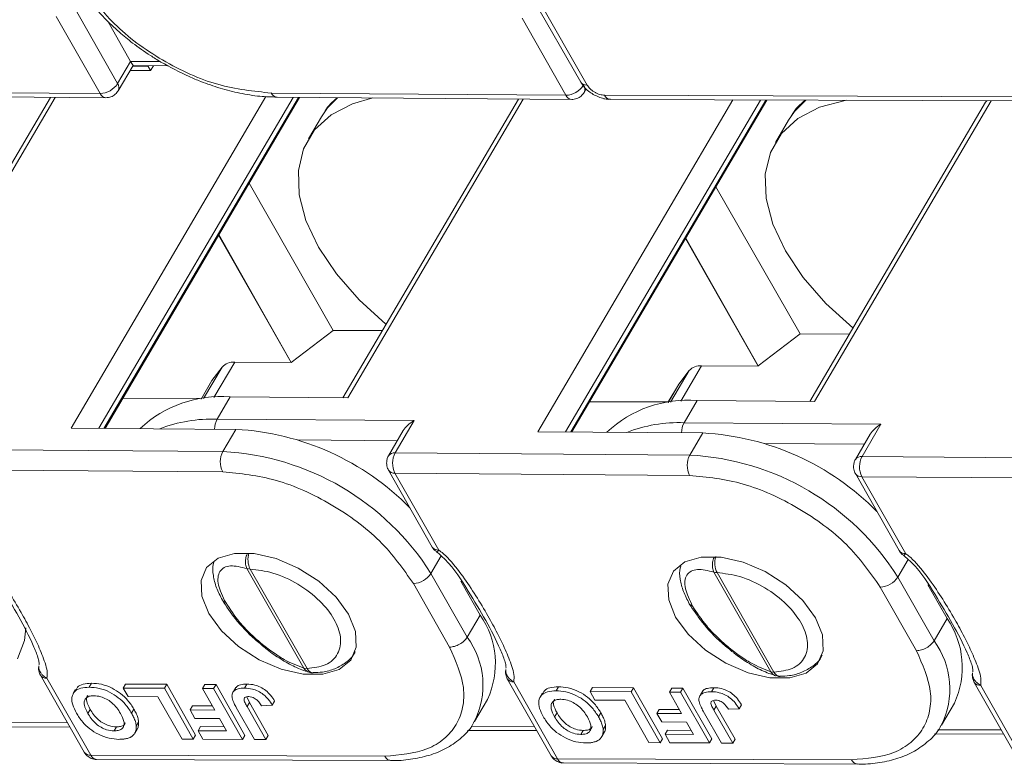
# Model space of a CAD drawing. Header units: millimetres. Extents: x 3188 to 3546, y -304 to -51.
# Tile 17 of 27: x 3379 to 3407, y -110 to -90. Entities that reach past the tile are written whole.
import ezdxf

# ---------------------------------------------------------------- set-up
doc = ezdxf.new("R2010")
doc.units = ezdxf.units.MM

msp = doc.modelspace()

# ---------------------------------------------------------------- linework, layer by layer
at = {"color": 7, "linetype": 'Continuous', "lineweight": 15}
for p, q in [((3390.626, -83.982), (3394.854, -91.369)), ((3395.036, -91.452), (3390.808, -84.065)), ((3381.898, -91.41), (3380.671, -89.257)), ((3381.406, -91.69), (3380.179, -89.537)), ((3382.262, -90.791), (3381.621, -89.666)), ((3394.44, -91.738), (3393.213, -89.585)), ((3382.262, -90.791), (3381.898, -91.41)), ((3382.262, -90.792), (3382.329, -90.909)), ((3383.092, -90.798), (3382.262, -90.792)), ((3381.916, -91.611), (3382.329, -90.909)), ((3382.249, -91.046), (3382.821, -91.05)), ((3382.755, -90.932), (3382.317, -90.929)), ((3382.329, -90.909), (3383.32, -90.917)), ((3382.766, -90.913), (3382.755, -90.932)), ((3382.821, -91.05), (3382.755, -90.932)), ((3382.821, -91.05), (3382.902, -90.914)), ((3373.163, -91.627), (3381.406, -91.69)), ((3386.197, -91.675), (3394.44, -91.738)), ((3394.95, -91.66), (3395.009, -91.559)), ((3373.325, -91.745), (3381.569, -91.809)), ((3380.017, -91.797), (3375.138, -100.098)), ((3375.273, -100.099), (3380.152, -91.798)), ((3386.045, -91.774), (3380.596, -101.045)), ((3381.368, -101.051), (3386.807, -91.797)), ((3386.954, -91.798), (3381.515, -101.052)), ((3381.547, -101.052), (3386.986, -91.798)), ((3386.359, -91.794), (3394.602, -91.857)), ((3393.11, -91.845), (3388.201, -100.198)), ((3388.336, -100.199), (3393.246, -91.846)), ((3399.112, -91.868), (3393.659, -101.145)), ((3394.432, -101.151), (3399.886, -91.871)), ((3400.033, -91.872), (3394.578, -101.152)), ((3394.61, -101.153), (3400.065, -91.872)), ((3419.31, -91.825), (3395.524, -91.737)), ((3395.688, -91.855), (3419.705, -91.944)), ((3406.18, -91.934), (3401.264, -100.299)), ((3401.399, -100.3), (3406.339, -91.895)), ((3406.216, -91.894), (3406.18, -91.934)), ((3387.601, -92.337), (3387.237, -92.957)), ((3400.664, -92.438), (3400.3, -93.057)), ((3387.932, -98.312), (3385.576, -94.197)), ((3400.995, -98.413), (3398.639, -94.297)), ((3386.752, -99.21), (3384.723, -95.648)), ((3386.754, -99.206), (3384.733, -95.631)), ((3399.816, -99.31), (3397.786, -95.748)), ((3399.818, -99.306), (3397.796, -95.732)), ((3387.932, -98.312), (3386.754, -99.206)), ((3389.305, -98.32), (3387.932, -98.312)), ((3400.995, -98.413), (3399.818, -99.306)), ((3402.368, -98.42), (3400.995, -98.413)), ((3384.824, -99.338), (3384.305, -100.221)), ((3384.536, -99.718), (3384.824, -99.338)), ((3384.591, -100.19), (3385.173, -99.201)), ((3385.173, -99.201), (3386.752, -99.21)), ((3386.752, -99.21), (3386.754, -99.206)), ((3397.887, -99.438), (3397.368, -100.321)), ((3397.6, -99.818), (3397.887, -99.438)), ((3397.654, -100.29), (3398.236, -99.301)), ((3398.236, -99.301), (3399.816, -99.31)), ((3399.816, -99.31), (3399.818, -99.306)), ((3384.234, -100.232), (3384.536, -99.718)), ((3384.536, -99.718), (3384.528, -99.73)), ((3384.528, -99.73), (3384.233, -100.232)), ((3397.591, -99.831), (3397.296, -100.332)), ((3397.297, -100.332), (3397.6, -99.818)), ((3397.6, -99.818), (3397.591, -99.831)), ((3382.044, -100.206), (3384.243, -100.214)), ((3384.682, -100.794), (3385.046, -100.174)), ((3385.046, -100.174), (3388.336, -100.199)), ((3395.107, -100.306), (3397.307, -100.315)), ((3397.745, -100.894), (3398.109, -100.274)), ((3398.109, -100.274), (3401.399, -100.3)), ((3390.192, -100.836), (3384.682, -100.794)), ((3385.206, -101.081), (3380.596, -101.045)), ((3385.206, -101.081), (3384.842, -101.7)), ((3389.662, -101.737), (3390.192, -100.836)), ((3403.255, -100.936), (3397.745, -100.894)), ((3402.725, -101.837), (3403.255, -100.936)), ((3389.891, -101.116), (3389.479, -101.818)), ((3398.27, -101.181), (3393.659, -101.145)), ((3398.27, -101.181), (3397.905, -101.8)), ((3402.954, -101.217), (3402.542, -101.919)), ((3384.842, -101.7), (3376.599, -101.637)), ((3386.938, -101.377), (3389.726, -101.398)), ((3400.001, -101.477), (3402.789, -101.498)), ((3397.905, -101.8), (3389.662, -101.737)), ((3410.969, -101.9), (3402.725, -101.837)), ((3384.838, -102.266), (3376.595, -102.202)), ((3389.476, -102.219), (3390.703, -104.372)), ((3389.658, -102.303), (3390.885, -104.456)), ((3397.901, -102.366), (3389.658, -102.303)), ((3402.539, -102.319), (3403.766, -104.472)), ((3402.721, -102.403), (3403.948, -104.556)), ((3410.964, -102.466), (3402.721, -102.403)), ((3390.664, -105.111), (3390.952, -104.621)), ((3403.728, -105.211), (3404.015, -104.722)), ((3385.517, -104.974), (3387.11, -107.757)), ((3385.605, -104.986), (3387.198, -107.77)), ((3391.678, -106.891), (3390.664, -105.111)), ((3398.58, -105.074), (3400.173, -107.857)), ((3398.668, -105.087), (3400.261, -107.87)), ((3404.741, -106.991), (3403.728, -105.211)), ((3391.186, -107.169), (3390.173, -105.391)), ((3392.042, -106.271), (3391.504, -105.327)), ((3404.249, -107.269), (3403.236, -105.491)), ((3405.105, -106.371), (3404.567, -105.427)), ((3392.042, -106.271), (3391.678, -106.891)), ((3405.105, -106.371), (3404.741, -106.991)), ((3379.692, -107.697), (3379.684, -107.753)), ((3379.737, -107.954), (3380.964, -110.107)), ((3387.198, -107.77), (3387.11, -107.757)), ((3392.755, -107.797), (3392.748, -107.854)), ((3400.261, -107.87), (3400.173, -107.857)), ((3405.819, -107.897), (3405.811, -107.954)), ((3379.919, -108.037), (3381.146, -110.19)), ((3381.101, -108.291), (3381.167, -108.178)), ((3382.055, -108.314), (3382.121, -108.202)), ((3382.121, -108.202), (3383.271, -108.208)), ((3383.271, -108.208), (3383.205, -108.321)), ((3383.271, -108.208), (3384.08, -109.629)), ((3384.271, -108.327), (3384.338, -108.214)), ((3384.338, -108.214), (3384.651, -108.216)), ((3384.651, -108.216), (3384.585, -108.329)), ((3384.651, -108.216), (3385.461, -109.637)), ((3385.517, -108.203), (3385.451, -108.315)), ((3392.8, -108.054), (3394.027, -110.207)), ((3392.982, -108.137), (3394.209, -110.291)), ((3405.863, -108.154), (3407.09, -110.307)), ((3406.045, -108.238), (3407.272, -110.391)), ((3380.722, -108.356), (3380.656, -108.468)), ((3382.055, -108.314), (3383.205, -108.321)), ((3382.19, -108.551), (3382.055, -108.314)), ((3383.205, -108.321), (3384.014, -109.741)), ((3384.271, -108.327), (3384.585, -108.329)), ((3384.614, -108.928), (3384.271, -108.327)), ((3384.585, -108.329), (3385.394, -109.749)), ((3385.209, -108.294), (3385.143, -108.407)), ((3393.785, -108.456), (3393.719, -108.568)), ((3394.164, -108.391), (3394.231, -108.278)), ((3395.118, -108.414), (3395.184, -108.302)), ((3395.118, -108.414), (3396.268, -108.421)), ((3395.253, -108.651), (3395.118, -108.414)), ((3395.184, -108.302), (3396.334, -108.308)), ((3396.334, -108.308), (3396.268, -108.421)), ((3396.268, -108.421), (3397.077, -109.841)), ((3396.334, -108.308), (3397.144, -109.729)), ((3397.335, -108.427), (3397.401, -108.314)), ((3397.335, -108.427), (3397.648, -108.429)), ((3397.677, -109.028), (3397.335, -108.427)), ((3397.401, -108.314), (3397.714, -108.316)), ((3397.714, -108.316), (3397.648, -108.429)), ((3397.648, -108.429), (3398.458, -109.849)), ((3397.714, -108.316), (3398.524, -109.737)), ((3398.272, -108.394), (3398.206, -108.507)), ((3398.58, -108.303), (3398.514, -108.416)), ((3383.026, -108.556), (3382.19, -108.551)), ((3383.701, -109.739), (3383.026, -108.556)), ((3383.99, -108.811), (3383.924, -108.924)), ((3383.99, -108.811), (3384.549, -108.814)), ((3385.511, -108.558), (3385.585, -108.721)), ((3385.519, -108.833), (3385.585, -108.721)), ((3385.585, -108.721), (3386.109, -109.64)), ((3385.921, -108.808), (3386.225, -108.792)), ((3386.291, -108.679), (3386.225, -108.792)), ((3391.881, -109.252), (3392.245, -108.633)), ((3396.089, -108.656), (3395.253, -108.651)), ((3396.764, -109.84), (3396.089, -108.656)), ((3398.582, -108.676), (3398.648, -108.821)), ((3399.354, -108.779), (3399.288, -108.892)), ((3404.944, -109.352), (3405.308, -108.733)), ((3381.061, -109.021), (3381.127, -108.909)), ((3382.354, -108.902), (3382.287, -109.015)), ((3384.059, -109.161), (3383.924, -108.924)), ((3383.924, -108.924), (3384.614, -108.928)), ((3385.729, -109.751), (3385.219, -108.855)), ((3385.519, -108.833), (3386.043, -109.753)), ((3394.124, -109.122), (3394.191, -109.009)), ((3395.417, -109.003), (3395.351, -109.115)), ((3397.053, -108.911), (3396.987, -109.024)), ((3397.122, -109.261), (3396.987, -109.024)), ((3396.987, -109.024), (3397.677, -109.028)), ((3397.053, -108.911), (3397.612, -108.915)), ((3398.792, -109.851), (3398.282, -108.956)), ((3398.582, -108.934), (3398.648, -108.821)), ((3398.582, -108.934), (3399.106, -109.853)), ((3398.648, -108.821), (3399.172, -109.74)), ((3398.985, -108.908), (3399.288, -108.892)), ((3380.495, -109.285), (3378.062, -109.276)), ((3382.486, -109.263), (3382.42, -109.376)), ((3384.749, -109.165), (3384.059, -109.161)), ((3384.946, -109.511), (3384.749, -109.165)), ((3395.55, -109.363), (3395.483, -109.476)), ((3397.812, -109.265), (3397.122, -109.261)), ((3398.009, -109.611), (3397.812, -109.265)), ((3377.99, -109.394), (3380.563, -109.403)), ((3381.797, -109.511), (3381.863, -109.398)), ((3382.38, -109.572), (3382.446, -109.459)), ((3384.08, -109.629), (3384.014, -109.741)), ((3384.217, -109.393), (3384.151, -109.506)), ((3384.286, -109.743), (3384.151, -109.506)), ((3384.151, -109.506), (3384.946, -109.511)), ((3384.217, -109.393), (3384.881, -109.397)), ((3385.461, -109.637), (3385.394, -109.749)), ((3391.688, -109.496), (3393.626, -109.503)), ((3393.559, -109.385), (3391.787, -109.379)), ((3394.86, -109.611), (3394.926, -109.498)), ((3395.443, -109.672), (3395.509, -109.559)), ((3397.281, -109.494), (3397.214, -109.606)), ((3397.349, -109.843), (3397.214, -109.606)), ((3397.214, -109.606), (3398.009, -109.611)), ((3397.281, -109.494), (3397.944, -109.497)), ((3404.752, -109.596), (3406.689, -109.604)), ((3406.622, -109.485), (3404.85, -109.479)), ((3384.014, -109.741), (3383.701, -109.739)), ((3385.394, -109.749), (3384.286, -109.743)), ((3386.043, -109.753), (3385.729, -109.751)), ((3386.109, -109.64), (3386.043, -109.753)), ((3397.077, -109.841), (3396.764, -109.84)), ((3397.144, -109.729), (3397.077, -109.841)), ((3398.458, -109.849), (3397.349, -109.843)), ((3398.524, -109.737), (3398.458, -109.849)), ((3399.106, -109.853), (3398.792, -109.851)), ((3399.172, -109.74), (3399.106, -109.853)), ((3389.371, -110.221), (3381.146, -110.19)), ((3381.31, -110.309), (3389.536, -110.339)), ((3402.434, -110.321), (3394.209, -110.291)), ((3394.373, -110.409), (3402.599, -110.44))]:
    msp.add_line(p, q, dxfattribs=at)
at = {"color": 7, "linetype": 'Continuous', "lineweight": 15, "flags": 128}
for points in [[(3389.035, -91.814), (3388.469, -91.974), (3387.869, -92.285), (3387.408, -92.709), (3387.101, -93.235), (3386.956, -93.845), (3386.979, -94.521), (3387.168, -95.243), (3387.518, -95.988), (3388.018, -96.735), (3388.653, -97.459), (3389.403, -98.14), (3389.408, -98.144)], [(3388.049, -91.807), (3387.772, -92.09), (3387.601, -92.337)], [(3402.296, -91.88), (3402.253, -91.886), (3401.532, -92.074), (3400.932, -92.385), (3400.471, -92.81), (3400.164, -93.335), (3400.019, -93.945), (3400.042, -94.621), (3400.231, -95.343), (3400.581, -96.089), (3401.081, -96.835), (3401.716, -97.559), (3402.466, -98.24), (3402.472, -98.244)], [(3401.15, -91.876), (3400.835, -92.19), (3400.664, -92.438)], [(3388.361, -106.25), (3388.556, -106.73), (3388.576, -107.17), (3388.42, -107.535), (3388.101, -107.795), (3387.644, -107.928), (3387.087, -107.925), (3386.474, -107.785), (3385.856, -107.52), (3385.283, -107.152), (3384.8, -106.709), (3384.447, -106.228), (3384.252, -105.748), (3384.232, -105.308), (3384.388, -104.944), (3384.708, -104.684), (3385.164, -104.55), (3385.721, -104.553), (3386.334, -104.693), (3386.952, -104.958), (3387.526, -105.327), (3388.008, -105.77), (3388.361, -106.25)], [(3401.424, -106.351), (3401.619, -106.83), (3401.639, -107.27), (3401.483, -107.635), (3401.164, -107.895), (3400.707, -108.028), (3400.15, -108.025), (3399.538, -107.885), (3398.919, -107.62), (3398.346, -107.252), (3397.863, -106.809), (3397.51, -106.328), (3397.316, -105.849), (3397.296, -105.408), (3397.452, -105.044), (3397.771, -104.784), (3398.227, -104.651), (3398.784, -104.654), (3399.397, -104.793), (3400.015, -105.058), (3400.589, -105.427), (3401.072, -105.87), (3401.424, -106.351)], [(3379.1, -107.498), (3379.292, -106.987), (3379.327, -106.633)]]:
    msp.add_lwpolyline(points, dxfattribs=at)
at = {"color": 7, "linetype": 'Continuous', "lineweight": 15}
for centre, radius, start, end in [((3381.934, -90.978), 0.378, 29.5578, 29.6711), ((3381.381, -91.075), 0.616, 272.3021, 326.9647), ((3381.744, -91.526), 0.192, 333.6761, 36.9509), ((3395.017, -91.253), 0.2, 215.5047, 275.4581), ((3381.587, -91.612), 0.197, 203.2562, 264.574), ((3386.374, -91.602), 0.192, 202.3019, 265.5014), ((3394.415, -91.123), 0.616, 272.3021, 326.9647), ((3394.778, -91.574), 0.192, 333.6761, 36.9509), ((3394.621, -91.661), 0.197, 203.2562, 264.574), ((3395.702, -91.663), 0.193, 202.5877, 265.7413), ((3385.136, -99.62), 0.421, 85.024, 137.8682), ((3398.199, -99.72), 0.421, 85.024, 137.8682), ((3384.782, -103.449), 3.286, 85.3906, 133.3475), ((3397.845, -103.55), 3.286, 85.3906, 133.3475), ((3384.54, -104.839), 4.048, 87.9921, 111.1629), ((3385.189, -101.069), 0.577, 151.5124, 180.7008), ((3384.814, -108.455), 7.385, 44.5383, 86.9522), ((3397.603, -104.94), 4.048, 87.9921, 111.1629), ((3398.252, -101.169), 0.577, 151.5124, 180.7008), ((3397.877, -108.555), 7.385, 44.5383, 86.9522), ((3385.386, -101.987), 0.615, 152.1632, 206.9523), ((3384.462, -109.023), 7.333, 32.2388, 87.028), ((3389.641, -101.937), 0.201, 83.9299, 143.8991), ((3390.206, -102.024), 0.615, 152.1632, 206.9523), ((3398.449, -102.087), 0.615, 152.1632, 206.9523), ((3397.525, -109.123), 7.333, 32.2388, 87.028), ((3402.704, -102.037), 0.201, 83.9299, 143.8991), ((3403.269, -102.124), 0.615, 152.1632, 206.9523), ((3389.639, -102.103), 0.201, 215.4026, 275.3183), ((3402.703, -102.203), 0.201, 215.4026, 275.3183), ((3390.866, -104.256), 0.2, 215.3787, 275.3204), ((3386.175, -104.716), 0.631, 163.7773, 205.403), ((3399.238, -104.816), 0.631, 163.7773, 205.403), ((3403.929, -104.356), 0.2, 215.3787, 275.3204), ((3385.602, -104.691), 0.296, 253.2112, 270.4622), ((3390.148, -104.775), 0.616, 272.3021, 326.9647), ((3398.666, -104.791), 0.296, 253.2112, 270.4622), ((3403.211, -104.876), 0.616, 272.3021, 326.9647), ((3384.963, -105.775), 0.156, 211.1851, 255.2599), ((3398.026, -105.875), 0.156, 211.1851, 255.2599), ((3390.083, -107.629), 2.384, 335.1079, 34.722), ((3403.146, -107.729), 2.384, 335.1079, 34.722), ((3389.85, -108.236), 2.27, 333.1258, 36.3634), ((3402.913, -108.337), 2.27, 333.1258, 36.3634), ((3379.9, -107.838), 0.201, 215.4026, 275.3183), ((3387.383, -107.685), 0.203, 204.5564, 266.1641), ((3400.446, -107.785), 0.203, 204.5564, 266.1641), ((3392.964, -107.938), 0.201, 215.4026, 275.3183), ((3406.027, -108.038), 0.201, 215.4026, 275.3183), ((3381.127, -109.991), 0.2, 215.3787, 275.3204), ((3381.324, -110.116), 0.193, 202.5877, 265.7413), ((3394.19, -110.091), 0.2, 215.3787, 275.3204), ((3394.387, -110.216), 0.193, 202.5877, 265.7413)]:
    msp.add_arc(centre, radius, start, end, dxfattribs=at)
for centre in [(3390.353, -101.12), (3403.416, -101.22)]:
    msp.add_ellipse(centre, major_axis=(0.492, 0.279), ratio=0.577382, start_param=1.570796, end_param=2.356113, dxfattribs=at)
for points, knots in [([(3380.684, -88.466), (3380.693, -88.485), (3380.789, -88.68), (3381.069, -89.061), (3381.482, -89.546), (3381.916, -89.955), (3382.343, -90.304), (3382.738, -90.584), (3383.011, -90.749), (3383.111, -90.809)], [0, 0, 0, 0, 0.021193, 0.220868, 0.437045, 0.597341, 0.735075, 0.903528, 1, 1, 1, 1]), ([(3383.111, -90.809), (3383.371, -90.952), (3383.737, -91.152), (3384.294, -91.383), (3384.769, -91.548), (3385.325, -91.688), (3385.862, -91.777), (3386.2, -91.785), (3386.357, -91.789)], [0, 0, 0, 0, 0.244335, 0.343056, 0.50539, 0.671363, 0.846999, 1, 1, 1, 1]), ([(3394.857, -91.368), (3394.88, -91.406), (3394.938, -91.501), (3395.06, -91.619), (3395.163, -91.686), (3395.207, -91.715)], [0, 0, 0, 0, 0.279368, 0.687579, 1, 1, 1, 1]), ([(3395.524, -91.737), (3395.481, -91.733), (3395.414, -91.727), (3395.318, -91.691), (3395.245, -91.654), (3395.177, -91.609), (3395.099, -91.543), (3395.06, -91.487), (3395.036, -91.452)], [0, 0, 0, 0, 0.239443, 0.369379, 0.4999997, 0.629936, 0.760557, 1, 1, 1, 1]), ([(3381.569, -91.807), (3381.617, -91.803), (3381.712, -91.794), (3381.837, -91.721), (3381.89, -91.646), (3381.916, -91.611)], [0, 0, 0, 0, 0.345274, 0.687093, 1, 1, 1, 1]), ([(3394.602, -91.856), (3394.65, -91.851), (3394.746, -91.843), (3394.871, -91.769), (3394.924, -91.695), (3394.949, -91.659)], [0, 0, 0, 0, 0.345274, 0.687093, 1, 1, 1, 1]), ([(3395.207, -91.715), (3395.305, -91.761), (3395.44, -91.825), (3395.604, -91.856), (3395.665, -91.851), (3395.687, -91.85)], [0, 0, 0, 0, 0.624309, 0.865901, 1, 1, 1, 1]), ([(3388.039, -91.806), (3387.912, -91.919), (3387.775, -92.039), (3387.694, -92.197), (3387.688, -92.208)], [0, 0, 0, 0, 0.927652, 1, 1, 1, 1]), ([(3401.131, -91.876), (3400.993, -91.997), (3400.845, -92.127), (3400.757, -92.297), (3400.751, -92.308)], [0, 0, 0, 0, 0.932914, 1, 1, 1, 1]), ([(3389.479, -101.819), (3389.478, -101.821), (3389.455, -101.848), (3389.433, -101.918), (3389.427, -101.985), (3389.423, -102.019)], [0, 0, 0, 0, 0.030462, 0.507524, 1, 1, 1, 1]), ([(3402.543, -101.919), (3402.541, -101.921), (3402.519, -101.948), (3402.497, -102.018), (3402.49, -102.085), (3402.487, -102.119)], [0, 0, 0, 0, 0.030462, 0.507524, 1, 1, 1, 1]), ([(3389.423, -102.019), (3389.428, -102.071), (3389.434, -102.142), (3389.468, -102.203), (3389.477, -102.218)], [0, 0, 0, 0, 0.742746, 1, 1, 1, 1]), ([(3402.487, -102.119), (3402.491, -102.171), (3402.497, -102.242), (3402.531, -102.303), (3402.54, -102.319)], [0, 0, 0, 0, 0.742746, 1, 1, 1, 1]), ([(3377.76, -104.404), (3377.838, -104.472), (3378.226, -104.814), (3378.633, -105.487), (3379.149, -106.326), (3379.482, -106.981), (3379.653, -107.397), (3379.697, -107.561), (3379.703, -107.628), (3379.699, -107.65), (3379.697, -107.659)], [0, 0, 0, 0, 0.066152, 0.329032, 0.573515, 0.819732, 0.925285, 0.969239, 0.986768, 1, 1, 1, 1]), ([(3377.821, -104.356), (3377.862, -104.386), (3377.95, -104.452), (3378.194, -104.693), (3378.5, -105.092), (3378.867, -105.638), (3379.186, -106.172), (3379.46, -106.675), (3379.691, -107.148), (3379.845, -107.531), (3379.938, -107.839), (3379.925, -107.972), (3379.919, -108.037)], [0, 0, 0, 0, 0.028797, 0.062785, 0.204515, 0.34939, 0.500003, 0.62989, 0.750047, 0.877684, 0.939695, 1, 1, 1, 1]), ([(3390.704, -104.372), (3390.706, -104.377), (3390.726, -104.417), (3390.766, -104.466), (3390.813, -104.493), (3390.826, -104.5)], [0, 0, 0, 0, 0.096562, 0.759222, 1, 1, 1, 1]), ([(3385.517, -104.974), (3385.501, -104.935), (3385.476, -104.874), (3385.472, -104.774), (3385.482, -104.678), (3385.503, -104.6), (3385.527, -104.556), (3385.529, -104.552)], [0, 0, 0, 0, 0.324999, 0.497302, 0.676761, 0.969433, 1, 1, 1, 1]), ([(3390.823, -104.504), (3390.901, -104.572), (3391.289, -104.914), (3391.697, -105.588), (3392.212, -106.426), (3392.545, -107.081), (3392.716, -107.497), (3392.76, -107.661), (3392.766, -107.728), (3392.762, -107.75), (3392.76, -107.759)], [0, 0, 0, 0, 0.066152, 0.329032, 0.573515, 0.819732, 0.925285, 0.969239, 0.986768, 1, 1, 1, 1]), ([(3390.885, -104.456), (3390.867, -104.474), (3390.838, -104.503), (3390.828, -104.504), (3390.824, -104.504)], [0, 0, 0, 0, 0.629945, 1, 1, 1, 1]), ([(3390.885, -104.456), (3390.925, -104.486), (3391.013, -104.552), (3391.257, -104.793), (3391.563, -105.192), (3391.93, -105.738), (3392.249, -106.273), (3392.523, -106.775), (3392.754, -107.248), (3392.908, -107.631), (3393.001, -107.939), (3392.988, -108.072), (3392.982, -108.137)], [0, 0, 0, 0, 0.028797, 0.062785, 0.204515, 0.34939, 0.500003, 0.62989, 0.750047, 0.877684, 0.939695, 1, 1, 1, 1]), ([(3398.58, -105.074), (3398.564, -105.035), (3398.539, -104.975), (3398.535, -104.875), (3398.545, -104.778), (3398.566, -104.7), (3398.59, -104.656), (3398.592, -104.652)], [0, 0, 0, 0, 0.324999, 0.497302, 0.676761, 0.969433, 1, 1, 1, 1]), ([(3403.767, -104.472), (3403.769, -104.477), (3403.79, -104.518), (3403.829, -104.566), (3403.877, -104.593), (3403.889, -104.6)], [0, 0, 0, 0, 0.096562, 0.759222, 1, 1, 1, 1]), ([(3403.948, -104.556), (3403.93, -104.574), (3403.901, -104.603), (3403.891, -104.604), (3403.887, -104.604)], [0, 0, 0, 0, 0.629945, 1, 1, 1, 1]), ([(3403.887, -104.604), (3403.965, -104.673), (3404.352, -105.014), (3404.76, -105.688), (3405.276, -106.527), (3405.608, -107.182), (3405.779, -107.598), (3405.823, -107.762), (3405.829, -107.829), (3405.825, -107.85), (3405.823, -107.86)], [0, 0, 0, 0, 0.066152, 0.329032, 0.573515, 0.819732, 0.925285, 0.969239, 0.986768, 1, 1, 1, 1]), ([(3403.948, -104.556), (3403.988, -104.586), (3404.076, -104.652), (3404.32, -104.893), (3404.626, -105.292), (3404.993, -105.839), (3405.313, -106.373), (3405.586, -106.875), (3405.817, -107.348), (3405.971, -107.732), (3406.064, -108.039), (3406.052, -108.172), (3406.045, -108.238)], [0, 0, 0, 0, 0.028797, 0.062785, 0.204515, 0.34939, 0.500003, 0.62989, 0.750047, 0.877684, 0.939695, 1, 1, 1, 1]), ([(3384.592, -104.806), (3384.585, -104.822), (3384.547, -104.924), (3384.567, -105.164), (3384.647, -105.503), (3384.769, -105.739), (3384.829, -105.856)], [0, 0, 0, 0, 0.063479, 0.384975, 0.697513, 1, 1, 1, 1]), ([(3384.923, -105.926), (3384.84, -105.753), (3384.711, -105.486), (3384.697, -105.212), (3384.75, -105.046), (3384.87, -104.937), (3385.098, -104.87), (3385.352, -104.933), (3385.517, -104.974)], [0, 0, 0, 0, 0.2339665, 0.3627124, 0.4927222, 0.6237869, 0.7560684, 1, 1, 1, 1]), ([(3397.655, -104.906), (3397.649, -104.923), (3397.61, -105.025), (3397.63, -105.264), (3397.71, -105.603), (3397.832, -105.839), (3397.893, -105.956)], [0, 0, 0, 0, 0.063479, 0.384975, 0.697513, 1, 1, 1, 1]), ([(3385.605, -104.986), (3385.815, -105.011), (3386.251, -105.062), (3386.961, -105.389), (3387.57, -105.854), (3387.986, -106.384), (3388.176, -106.913), (3388.098, -107.375), (3387.76, -107.698), (3387.38, -107.746), (3387.198, -107.77)], [0, 0, 0, 0, 0.1202489, 0.25, 0.3797511, 0.5, 0.6202489, 0.75, 0.8797511, 1, 1, 1, 1]), ([(3397.986, -106.026), (3397.903, -105.853), (3397.774, -105.586), (3397.76, -105.312), (3397.813, -105.146), (3397.933, -105.037), (3398.161, -104.97), (3398.415, -105.033), (3398.58, -105.074)], [0, 0, 0, 0, 0.233967, 0.362712, 0.492722, 0.623787, 0.756068, 1, 1, 1, 1]), ([(3398.668, -105.087), (3398.878, -105.111), (3399.314, -105.162), (3400.024, -105.489), (3400.633, -105.954), (3401.049, -106.484), (3401.239, -107.013), (3401.161, -107.475), (3400.823, -107.799), (3400.443, -107.847), (3400.261, -107.87)], [0, 0, 0, 0, 0.120249, 0.25, 0.379751, 0.5, 0.620249, 0.75, 0.879751, 1, 1, 1, 1]), ([(3384.829, -105.856), (3384.941, -106.028), (3385.182, -106.4), (3385.627, -106.866), (3385.929, -107.11), (3386.024, -107.188)], [0, 0, 0, 0, 0.371627, 0.801551, 1, 1, 1, 1]), ([(3387.11, -107.757), (3386.929, -107.688), (3386.65, -107.583), (3386.229, -107.311), (3385.904, -107.061), (3385.594, -106.78), (3385.232, -106.396), (3385.044, -106.11), (3384.923, -105.926)], [0, 0, 0, 0, 0.243932, 0.37608, 0.507278, 0.637157, 0.766033, 1, 1, 1, 1]), ([(3397.893, -105.956), (3398.004, -106.128), (3398.245, -106.5), (3398.691, -106.966), (3398.992, -107.211), (3399.087, -107.288)], [0, 0, 0, 0, 0.371627, 0.801551, 1, 1, 1, 1]), ([(3400.173, -107.857), (3399.992, -107.789), (3399.714, -107.683), (3399.292, -107.411), (3398.967, -107.161), (3398.658, -106.88), (3398.295, -106.497), (3398.107, -106.21), (3397.986, -106.026)], [0, 0, 0, 0, 0.243932, 0.37608, 0.507278, 0.637157, 0.766033, 1, 1, 1, 1]), ([(3386.024, -107.188), (3386.044, -107.204), (3386.186, -107.324), (3386.471, -107.512), (3386.871, -107.74), (3387.122, -107.827), (3387.251, -107.872)], [0, 0, 0, 0, 0.048066, 0.344785, 0.662, 1, 1, 1, 1]), ([(3387.369, -107.881), (3387.457, -107.879), (3387.672, -107.873), (3387.988, -107.784), (3388.293, -107.605), (3388.493, -107.429), (3388.541, -107.302), (3388.546, -107.29)], [0, 0, 0, 0, 0.174916, 0.430094, 0.693159, 0.969476, 1, 1, 1, 1]), ([(3389.371, -110.221), (3389.793, -110.182), (3390.443, -110.123), (3391.051, -109.746), (3391.395, -109.353), (3391.575, -108.865), (3391.615, -108.152), (3391.355, -107.556), (3391.186, -107.169)], [0, 0, 0, 0, 0.239602, 0.368454, 0.5, 0.631546, 0.760398, 1, 1, 1, 1]), ([(3399.087, -107.288), (3399.107, -107.304), (3399.249, -107.424), (3399.534, -107.612), (3399.934, -107.841), (3400.185, -107.927), (3400.314, -107.972)], [0, 0, 0, 0, 0.048066, 0.344785, 0.662, 1, 1, 1, 1]), ([(3400.433, -107.981), (3400.52, -107.979), (3400.736, -107.973), (3401.051, -107.884), (3401.356, -107.705), (3401.557, -107.529), (3401.604, -107.403), (3401.609, -107.39)], [0, 0, 0, 0, 0.174916, 0.430094, 0.693159, 0.969476, 1, 1, 1, 1]), ([(3402.434, -110.321), (3402.857, -110.283), (3403.506, -110.224), (3404.114, -109.846), (3404.458, -109.454), (3404.638, -108.965), (3404.678, -108.252), (3404.418, -107.656), (3404.249, -107.269)], [0, 0, 0, 0, 0.239602, 0.368454, 0.5, 0.631546, 0.760398, 1, 1, 1, 1]), ([(3379.692, -107.692), (3379.692, -107.713), (3379.691, -107.76), (3379.711, -107.827), (3379.747, -107.894), (3379.809, -107.97), (3379.876, -108.011), (3379.919, -108.037)], [0, 0, 0, 0, 0.165241, 0.350081, 0.505958, 0.68874, 1, 1, 1, 1]), ([(3379.684, -107.753), (3379.689, -107.806), (3379.695, -107.876), (3379.729, -107.937), (3379.738, -107.953)], [0, 0, 0, 0, 0.742746, 1, 1, 1, 1]), ([(3387.248, -107.871), (3387.247, -107.87), (3387.226, -107.867), (3387.174, -107.838), (3387.135, -107.789), (3387.11, -107.757)], [0, 0, 0, 0, 0.019216, 0.359605, 1, 1, 1, 1]), ([(3387.253, -107.867), (3387.286, -107.879), (3387.326, -107.894), (3387.365, -107.886), (3387.371, -107.885)], [0, 0, 0, 0, 0.854208, 1, 1, 1, 1]), ([(3392.748, -107.854), (3392.752, -107.906), (3392.758, -107.977), (3392.792, -108.038), (3392.801, -108.053)], [0, 0, 0, 0, 0.7427456, 1, 1, 1, 1]), ([(3392.755, -107.792), (3392.755, -107.814), (3392.754, -107.86), (3392.774, -107.928), (3392.81, -107.994), (3392.872, -108.071), (3392.939, -108.112), (3392.982, -108.137)], [0, 0, 0, 0, 0.165241, 0.350081, 0.505958, 0.68874, 1, 1, 1, 1]), ([(3400.311, -107.971), (3400.31, -107.971), (3400.289, -107.967), (3400.237, -107.938), (3400.198, -107.889), (3400.173, -107.857)], [0, 0, 0, 0, 0.019216, 0.359605, 1, 1, 1, 1]), ([(3400.316, -107.967), (3400.35, -107.98), (3400.389, -107.994), (3400.429, -107.986), (3400.434, -107.985)], [0, 0, 0, 0, 0.854208, 1, 1, 1, 1]), ([(3405.811, -107.954), (3405.815, -108.006), (3405.822, -108.077), (3405.856, -108.138), (3405.864, -108.154)], [0, 0, 0, 0, 0.742746, 1, 1, 1, 1]), ([(3405.818, -107.892), (3405.818, -107.914), (3405.817, -107.96), (3405.837, -108.028), (3405.873, -108.094), (3405.935, -108.171), (3406.003, -108.212), (3406.045, -108.238)], [0, 0, 0, 0, 0.165241, 0.350081, 0.505958, 0.68874, 1, 1, 1, 1]), ([(3380.736, -108.363), (3380.747, -108.338), (3380.778, -108.261), (3380.931, -108.192), (3381.086, -108.183), (3381.167, -108.178)], [0, 0, 0, 0, 0.1932973, 0.5750269, 1, 1, 1, 1]), ([(3381.167, -108.178), (3381.258, -108.183), (3381.441, -108.194), (3381.734, -108.301), (3381.989, -108.463), (3382.205, -108.668), (3382.301, -108.819), (3382.354, -108.902)], [0, 0, 0, 0, 0.205433, 0.413226, 0.595657, 0.776233, 1, 1, 1, 1]), ([(3385.214, -108.297), (3385.219, -108.29), (3385.24, -108.251), (3385.344, -108.212), (3385.455, -108.206), (3385.517, -108.203)], [0, 0, 0, 0, 0.0955946, 0.4907836, 1, 1, 1, 1]), ([(3385.517, -108.203), (3385.588, -108.207), (3385.708, -108.215), (3385.895, -108.283), (3386.053, -108.383), (3386.192, -108.521), (3386.256, -108.624), (3386.291, -108.679)], [0, 0, 0, 0, 0.242194, 0.410832, 0.580073, 0.776537, 1, 1, 1, 1]), ([(3380.744, -109.013), (3380.705, -108.936), (3380.626, -108.783), (3380.601, -108.564), (3380.685, -108.399), (3380.862, -108.303), (3381.018, -108.295), (3381.101, -108.291)], [0, 0, 0, 0, 0.204593, 0.411054, 0.622248, 0.800999, 1, 1, 1, 1]), ([(3381.061, -109.021), (3381.022, -108.944), (3380.959, -108.822), (3380.958, -108.67), (3381.018, -108.579), (3381.119, -108.532), (3381.201, -108.529), (3381.237, -108.527)], [0, 0, 0, 0, 0.319116, 0.506214, 0.694344, 0.868092, 1, 1, 1, 1]), ([(3381.127, -108.909), (3381.089, -108.832), (3381.029, -108.712), (3381.018, -108.577), (3381.051, -108.536), (3381.06, -108.524)], [0, 0, 0, 0, 0.544466, 0.8636884, 1, 1, 1, 1]), ([(3381.101, -108.291), (3381.192, -108.296), (3381.375, -108.307), (3381.667, -108.414), (3381.923, -108.576), (3382.139, -108.781), (3382.235, -108.931), (3382.287, -109.015)], [0, 0, 0, 0, 0.205433, 0.413226, 0.595657, 0.776233, 1, 1, 1, 1]), ([(3381.237, -108.527), (3381.299, -108.533), (3381.41, -108.542), (3381.585, -108.617), (3381.745, -108.722), (3381.882, -108.865), (3381.947, -108.97), (3381.979, -109.023)], [0, 0, 0, 0, 0.213563, 0.386192, 0.558454, 0.780281, 1, 1, 1, 1]), ([(3385.101, -108.586), (3385.098, -108.55), (3385.093, -108.473), (3385.152, -108.383), (3385.274, -108.322), (3385.387, -108.318), (3385.451, -108.315)], [0, 0, 0, 0, 0.206451, 0.456836, 0.694177, 1, 1, 1, 1]), ([(3385.451, -108.315), (3385.522, -108.32), (3385.642, -108.327), (3385.828, -108.396), (3385.987, -108.496), (3386.126, -108.634), (3386.19, -108.737), (3386.225, -108.792)], [0, 0, 0, 0, 0.2421939, 0.4108319, 0.5800733, 0.7765369, 1, 1, 1, 1]), ([(3393.807, -109.113), (3393.768, -109.037), (3393.689, -108.883), (3393.664, -108.664), (3393.748, -108.5), (3393.925, -108.403), (3394.082, -108.395), (3394.164, -108.391)], [0, 0, 0, 0, 0.204593, 0.411054, 0.622248, 0.800999, 1, 1, 1, 1]), ([(3393.799, -108.464), (3393.81, -108.438), (3393.841, -108.362), (3393.994, -108.293), (3394.149, -108.283), (3394.231, -108.278)], [0, 0, 0, 0, 0.1932973, 0.5750269, 1, 1, 1, 1]), ([(3394.164, -108.391), (3394.255, -108.396), (3394.438, -108.407), (3394.731, -108.514), (3394.986, -108.676), (3395.202, -108.881), (3395.298, -109.032), (3395.351, -109.115)], [0, 0, 0, 0, 0.205433, 0.413226, 0.595657, 0.776233, 1, 1, 1, 1]), ([(3394.231, -108.278), (3394.321, -108.284), (3394.504, -108.295), (3394.797, -108.401), (3395.052, -108.563), (3395.268, -108.768), (3395.364, -108.919), (3395.417, -109.003)], [0, 0, 0, 0, 0.205433, 0.413226, 0.595657, 0.776233, 1, 1, 1, 1]), ([(3398.164, -108.686), (3398.161, -108.651), (3398.156, -108.573), (3398.215, -108.483), (3398.337, -108.423), (3398.45, -108.418), (3398.514, -108.416)], [0, 0, 0, 0, 0.206451, 0.456836, 0.694177, 1, 1, 1, 1]), ([(3398.278, -108.398), (3398.282, -108.39), (3398.303, -108.351), (3398.407, -108.312), (3398.518, -108.306), (3398.58, -108.303)], [0, 0, 0, 0, 0.095595, 0.490784, 1, 1, 1, 1]), ([(3398.514, -108.416), (3398.585, -108.42), (3398.705, -108.427), (3398.892, -108.496), (3399.05, -108.596), (3399.189, -108.734), (3399.253, -108.837), (3399.288, -108.892)], [0, 0, 0, 0, 0.242194, 0.410832, 0.580073, 0.776537, 1, 1, 1, 1]), ([(3398.58, -108.303), (3398.651, -108.307), (3398.771, -108.315), (3398.958, -108.383), (3399.116, -108.484), (3399.255, -108.622), (3399.32, -108.725), (3399.354, -108.779)], [0, 0, 0, 0, 0.242194, 0.410832, 0.580073, 0.776537, 1, 1, 1, 1]), ([(3385.219, -108.855), (3385.198, -108.818), (3385.162, -108.753), (3385.122, -108.663), (3385.108, -108.611), (3385.101, -108.586)], [0, 0, 0, 0, 0.416831, 0.706738, 1, 1, 1, 1]), ([(3385.519, -108.833), (3385.5, -108.798), (3385.462, -108.728), (3385.427, -108.64), (3385.441, -108.587), (3385.476, -108.561), (3385.522, -108.553), (3385.556, -108.552), (3385.566, -108.552)], [0, 0, 0, 0, 0.272262, 0.546684, 0.659253, 0.771268, 0.935125, 1, 1, 1, 1]), ([(3385.566, -108.552), (3385.594, -108.554), (3385.644, -108.558), (3385.72, -108.59), (3385.759, -108.617), (3385.778, -108.631)], [0, 0, 0, 0, 0.410571, 0.709085, 1, 1, 1, 1]), ([(3385.778, -108.631), (3385.801, -108.653), (3385.843, -108.692), (3385.886, -108.753), (3385.91, -108.79), (3385.921, -108.808)], [0, 0, 0, 0, 0.392386, 0.695009, 1, 1, 1, 1]), ([(3394.124, -109.122), (3394.085, -109.044), (3394.023, -108.922), (3394.021, -108.77), (3394.082, -108.679), (3394.183, -108.633), (3394.265, -108.629), (3394.3, -108.628)], [0, 0, 0, 0, 0.319116, 0.506214, 0.694344, 0.868092, 1, 1, 1, 1]), ([(3394.191, -109.009), (3394.153, -108.933), (3394.093, -108.812), (3394.081, -108.677), (3394.114, -108.636), (3394.124, -108.624)], [0, 0, 0, 0, 0.544466, 0.863688, 1, 1, 1, 1]), ([(3394.3, -108.628), (3394.362, -108.633), (3394.473, -108.642), (3394.648, -108.717), (3394.809, -108.823), (3394.945, -108.965), (3395.01, -109.07), (3395.042, -109.123)], [0, 0, 0, 0, 0.213563, 0.386192, 0.558454, 0.780281, 1, 1, 1, 1]), ([(3398.282, -108.956), (3398.261, -108.918), (3398.226, -108.854), (3398.185, -108.763), (3398.171, -108.712), (3398.164, -108.686)], [0, 0, 0, 0, 0.416831, 0.706738, 1, 1, 1, 1]), ([(3398.582, -108.934), (3398.563, -108.898), (3398.525, -108.828), (3398.49, -108.741), (3398.504, -108.687), (3398.54, -108.661), (3398.586, -108.653), (3398.619, -108.652), (3398.629, -108.652)], [0, 0, 0, 0, 0.272262, 0.546684, 0.659253, 0.771268, 0.935125, 1, 1, 1, 1]), ([(3398.629, -108.652), (3398.657, -108.654), (3398.707, -108.658), (3398.783, -108.69), (3398.822, -108.718), (3398.841, -108.731)], [0, 0, 0, 0, 0.410571, 0.709085, 1, 1, 1, 1]), ([(3398.841, -108.731), (3398.865, -108.753), (3398.906, -108.793), (3398.949, -108.853), (3398.973, -108.89), (3398.985, -108.908)], [0, 0, 0, 0, 0.392386, 0.695009, 1, 1, 1, 1]), ([(3381.936, -109.748), (3381.845, -109.742), (3381.662, -109.731), (3381.368, -109.622), (3381.111, -109.459), (3380.894, -109.25), (3380.797, -109.097), (3380.744, -109.013)], [0, 0, 0, 0, 0.203919, 0.410143, 0.593167, 0.774496, 1, 1, 1, 1]), ([(3381.797, -109.511), (3381.728, -109.505), (3381.61, -109.496), (3381.432, -109.416), (3381.278, -109.309), (3381.153, -109.171), (3381.091, -109.07), (3381.061, -109.021)], [0, 0, 0, 0, 0.24016, 0.407539, 0.574764, 0.796346, 1, 1, 1, 1]), ([(3381.863, -109.398), (3381.794, -109.393), (3381.676, -109.383), (3381.498, -109.303), (3381.344, -109.196), (3381.219, -109.058), (3381.157, -108.957), (3381.127, -108.909)], [0, 0, 0, 0, 0.24016, 0.407539, 0.574764, 0.796346, 1, 1, 1, 1]), ([(3381.979, -109.023), (3382.018, -109.1), (3382.08, -109.22), (3382.082, -109.369), (3382.023, -109.458), (3381.922, -109.505), (3381.836, -109.509), (3381.797, -109.511)], [0, 0, 0, 0, 0.319472, 0.499874, 0.681163, 0.852974, 1, 1, 1, 1]), ([(3382.287, -109.015), (3382.308, -109.053), (3382.351, -109.133), (3382.401, -109.255), (3382.414, -109.335), (3382.42, -109.376)], [0, 0, 0, 0, 0.3082973, 0.6501219, 1, 1, 1, 1]), ([(3382.354, -108.902), (3382.374, -108.94), (3382.417, -109.02), (3382.468, -109.143), (3382.48, -109.223), (3382.486, -109.263)], [0, 0, 0, 0, 0.3082973, 0.6501219, 1, 1, 1, 1]), ([(3394.926, -109.498), (3394.857, -109.493), (3394.739, -109.483), (3394.561, -109.403), (3394.407, -109.296), (3394.282, -109.158), (3394.22, -109.057), (3394.191, -109.009)], [0, 0, 0, 0, 0.24016, 0.407539, 0.574764, 0.796346, 1, 1, 1, 1]), ([(3395.417, -109.003), (3395.437, -109.04), (3395.481, -109.12), (3395.531, -109.243), (3395.543, -109.323), (3395.55, -109.363)], [0, 0, 0, 0, 0.3082973, 0.6501219, 1, 1, 1, 1]), ([(3382.113, -109.29), (3382.103, -109.308), (3382.078, -109.355), (3381.987, -109.392), (3381.902, -109.396), (3381.863, -109.398)], [0, 0, 0, 0, 0.244354, 0.651547, 1, 1, 1, 1]), ([(3382.486, -109.263), (3382.485, -109.296), (3382.483, -109.363), (3382.47, -109.431), (3382.446, -109.456), (3382.444, -109.458)], [0, 0, 0, 0, 0.476931, 0.954574, 1, 1, 1, 1]), ([(3389.532, -110.335), (3389.561, -110.336), (3389.782, -110.348), (3390.169, -110.303), (3390.678, -110.19), (3391.143, -109.99), (3391.538, -109.695), (3391.789, -109.444), (3391.862, -109.276), (3391.868, -109.26)], [0, 0, 0, 0, 0.027427, 0.209588, 0.394961, 0.583707, 0.777307, 0.979798, 1, 1, 1, 1]), ([(3394.999, -109.848), (3394.908, -109.842), (3394.725, -109.831), (3394.432, -109.722), (3394.174, -109.559), (3393.957, -109.35), (3393.86, -109.198), (3393.807, -109.113)], [0, 0, 0, 0, 0.203919, 0.410143, 0.593167, 0.774496, 1, 1, 1, 1]), ([(3394.86, -109.611), (3394.791, -109.605), (3394.673, -109.596), (3394.495, -109.516), (3394.341, -109.409), (3394.216, -109.271), (3394.154, -109.17), (3394.124, -109.122)], [0, 0, 0, 0, 0.24016, 0.407539, 0.574764, 0.796346, 1, 1, 1, 1]), ([(3395.042, -109.123), (3395.082, -109.2), (3395.143, -109.32), (3395.145, -109.47), (3395.086, -109.558), (3394.985, -109.606), (3394.9, -109.609), (3394.86, -109.611)], [0, 0, 0, 0, 0.319472, 0.499874, 0.681163, 0.852974, 1, 1, 1, 1]), ([(3395.351, -109.115), (3395.371, -109.153), (3395.414, -109.233), (3395.465, -109.355), (3395.477, -109.435), (3395.483, -109.476)], [0, 0, 0, 0, 0.3082973, 0.6501219, 1, 1, 1, 1]), ([(3395.55, -109.363), (3395.549, -109.397), (3395.546, -109.463), (3395.533, -109.531), (3395.509, -109.556), (3395.507, -109.558)], [0, 0, 0, 0, 0.476931, 0.954574, 1, 1, 1, 1]), ([(3402.596, -110.435), (3402.624, -110.437), (3402.845, -110.449), (3403.232, -110.404), (3403.742, -110.29), (3404.206, -110.09), (3404.601, -109.795), (3404.852, -109.545), (3404.925, -109.376), (3404.932, -109.361)], [0, 0, 0, 0, 0.027427, 0.209588, 0.394961, 0.583707, 0.777307, 0.979798, 1, 1, 1, 1]), ([(3382.42, -109.376), (3382.42, -109.41), (3382.42, -109.478), (3382.38, -109.588), (3382.316, -109.659), (3382.255, -109.69), (3382.248, -109.694)], [0, 0, 0, 0, 0.250896, 0.502166, 0.940512, 1, 1, 1, 1]), ([(3395.176, -109.39), (3395.167, -109.408), (3395.142, -109.455), (3395.05, -109.492), (3394.965, -109.496), (3394.926, -109.498)], [0, 0, 0, 0, 0.244354, 0.651547, 1, 1, 1, 1]), ([(3395.483, -109.476), (3395.483, -109.51), (3395.483, -109.578), (3395.443, -109.688), (3395.379, -109.76), (3395.318, -109.79), (3395.311, -109.794)], [0, 0, 0, 0, 0.250896, 0.502166, 0.940512, 1, 1, 1, 1]), ([(3382.248, -109.694), (3382.214, -109.707), (3382.152, -109.73), (3382.045, -109.745), (3381.972, -109.747), (3381.936, -109.748)], [0, 0, 0, 0, 0.372031, 0.683777, 1, 1, 1, 1]), ([(3395.311, -109.794), (3395.277, -109.807), (3395.215, -109.83), (3395.108, -109.846), (3395.036, -109.847), (3394.999, -109.848)], [0, 0, 0, 0, 0.372031, 0.683777, 1, 1, 1, 1]), ([(3380.965, -110.106), (3380.967, -110.111), (3380.987, -110.152), (3381.05, -110.22), (3381.162, -110.286), (3381.258, -110.317), (3381.307, -110.308), (3381.31, -110.307)], [0, 0, 0, 0, 0.041472, 0.326073, 0.640615, 0.981348, 1, 1, 1, 1]), ([(3389.371, -110.221), (3389.395, -110.255), (3389.442, -110.321), (3389.502, -110.333), (3389.532, -110.338)], [0, 0, 0, 0, 0.5066247, 1, 1, 1, 1]), ([(3394.028, -110.206), (3394.03, -110.212), (3394.051, -110.252), (3394.113, -110.32), (3394.225, -110.386), (3394.321, -110.417), (3394.37, -110.408), (3394.373, -110.408)], [0, 0, 0, 0, 0.041472, 0.326073, 0.640615, 0.981348, 1, 1, 1, 1]), ([(3402.434, -110.321), (3402.458, -110.355), (3402.505, -110.422), (3402.565, -110.433), (3402.595, -110.439)], [0, 0, 0, 0, 0.506625, 1, 1, 1, 1])]:
    msp.add_open_spline(points, degree=3, knots=knots, dxfattribs=at)
for points in [[(3380.862, -88.55), (3381.147, -88.957), (3381.718, -89.772), (3383.127, -90.803), (3384.715, -91.527), (3385.703, -91.626), (3386.197, -91.675)], [(3390.173, -105.391), (3389.887, -104.984), (3389.316, -104.169), (3387.907, -103.138), (3386.319, -102.413), (3385.332, -102.315), (3384.838, -102.266)], [(3403.236, -105.491), (3402.95, -105.084), (3402.38, -104.269), (3400.97, -103.238), (3399.382, -102.514), (3398.395, -102.415), (3397.901, -102.366)], [(3391.186, -107.169), (3391.231, -107.165), (3391.321, -107.157), (3391.468, -107.093), (3391.598, -107.001), (3391.651, -106.927), (3391.678, -106.891)], [(3404.249, -107.269), (3404.294, -107.265), (3404.385, -107.257), (3404.531, -107.193), (3404.661, -107.101), (3404.715, -107.027), (3404.741, -106.991)]]:
    msp.add_open_spline(points, degree=3, dxfattribs=at)

doc.saveas('drawing.dxf')
